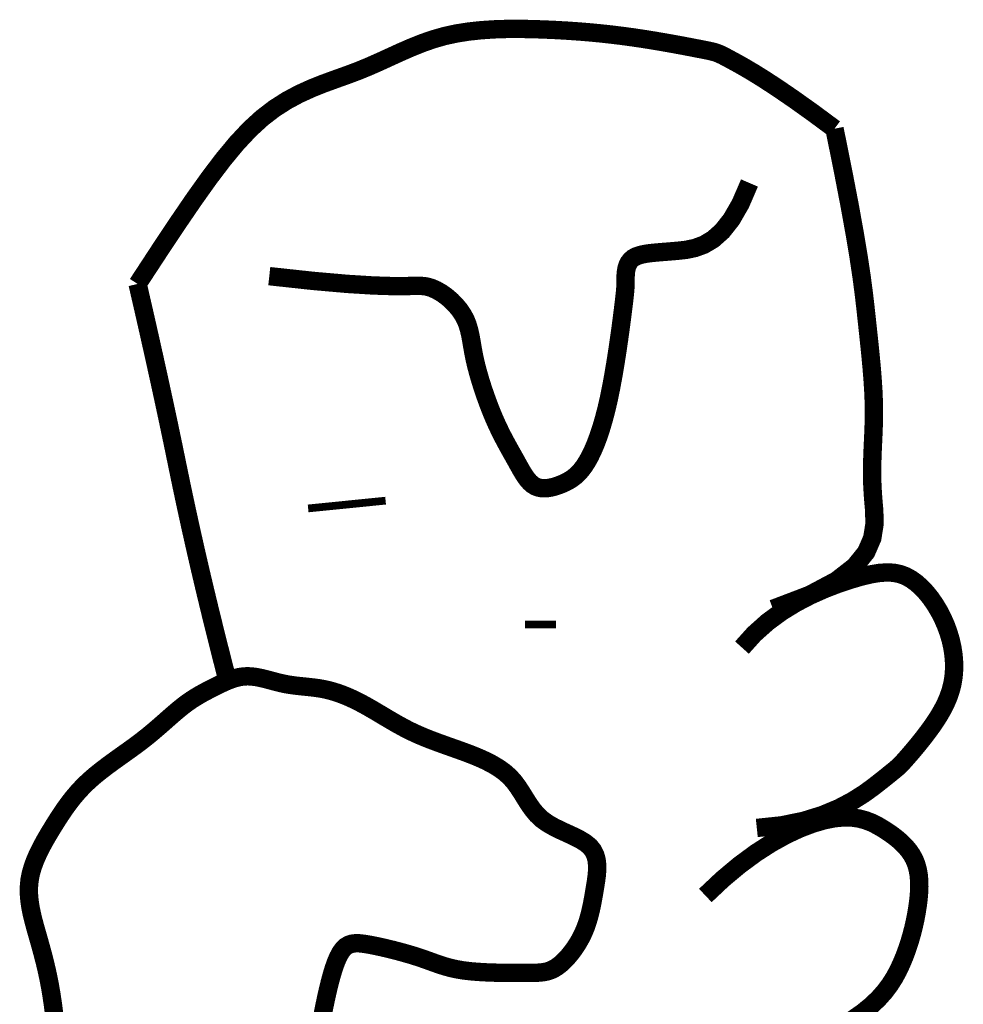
# Model space of a CAD drawing. Header units: feet. Extents: x 12.9 to 21.4, y -2.9 to 8.1.
# Tile 174 of 179: x 20.241 to 20.36, y -1.045 to -0.922. Entities that reach past the tile are written whole.
import ezdxf

# ---------------------------------------------------------------- set-up
doc = ezdxf.new("R2010")
doc.units = ezdxf.units.FT
doc.header["$MEASUREMENT"] = 0
doc.layers.add('FACE', color=160, linetype='CONTINUOUS')

msp = doc.modelspace()

# ---------------------------------------------------------------- linework, layer by layer
at = {"layer": 'FACE', "color": 7}
for points, const_width in [([(20.25618739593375, -0.9549017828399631), (20.25880360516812, -0.9509052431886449), (20.26114955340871, -0.9473742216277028), (20.26326475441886, -0.9442758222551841), (20.26518872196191, -0.941577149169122), (20.26696096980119, -0.9392453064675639), (20.26862101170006, -0.9372473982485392), (20.27020836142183, -0.9355505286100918), (20.27176253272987, -0.9341218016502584), (20.27331537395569, -0.9329279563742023), (20.27486807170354, -0.9319342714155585), (20.27641414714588, -0.9311056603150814), (20.27794712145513, -0.9304070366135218), (20.27946051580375, -0.9298033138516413), (20.28094785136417, -0.9292594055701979), (20.28240264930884, -0.928740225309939), (20.28381843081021, -0.9282106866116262), (20.28519200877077, -0.9276443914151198), (20.28653336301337, -0.9270496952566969), (20.2878557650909, -0.9264436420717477), (20.28917248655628, -0.9258432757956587), (20.29049679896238, -0.9252656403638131), (20.29184197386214, -0.9247277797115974), (20.29322128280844, -0.9242467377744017), (20.29464799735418, -0.9238395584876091), (20.29613096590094, -0.9235188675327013), (20.29766134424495, -0.9232796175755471), (20.29922586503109, -0.9231123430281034), (20.30081126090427, -0.9230075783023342), (20.30240426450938, -0.9229558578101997), (20.30399160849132, -0.9229477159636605), (20.30556002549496, -0.922973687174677), (20.30709624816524, -0.923024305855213), (20.30859011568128, -0.9230917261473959), (20.31004389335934, -0.9231745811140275), (20.31146295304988, -0.9232731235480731), (20.31285266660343, -0.9233876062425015), (20.31421840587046, -0.9235182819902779), (20.31556554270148, -0.923665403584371), (20.31689944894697, -0.9238292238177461), (20.31822549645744, -0.924009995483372), (20.31954479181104, -0.9242068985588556), (20.32084138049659, -0.9244148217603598), (20.32209504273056, -0.9246275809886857), (20.32328555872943, -0.9248389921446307), (20.32439270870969, -0.9250428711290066), (20.32539627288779, -0.9252330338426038), (20.32627603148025, -0.9254032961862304), (20.32701176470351, -0.9255474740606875), (20.32759343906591, -0.9256629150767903), (20.32805176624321, -0.9257610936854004), (20.32842764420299, -0.9258570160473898), (20.32876197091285, -0.9259656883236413), (20.32909564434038, -0.9261021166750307), (20.32946956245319, -0.9262813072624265), (20.32992462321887, -0.9265182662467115), (20.330501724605, -0.9268279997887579), (20.33123989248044, -0.9272288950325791), (20.33217066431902, -0.9277528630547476), (20.3333237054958, -0.9284351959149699), (20.33472868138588, -0.9293111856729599), (20.33641525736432, -0.9304161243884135), (20.33841309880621, -0.9317853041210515), (20.34075187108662, -0.9334540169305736), (20.34346123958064, -0.9354575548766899)], 0.002302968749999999), ([(20.34346123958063, -0.9354575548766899), (20.34451936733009, -0.9406955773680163), (20.34535639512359, -0.9450464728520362), (20.34600390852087, -0.9486329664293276), (20.34649349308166, -0.951577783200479), (20.3468567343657, -0.9540036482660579), (20.34712521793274, -0.9560332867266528), (20.34733052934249, -0.9577894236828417), (20.34750425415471, -0.9593947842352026), (20.34767183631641, -0.9609514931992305), (20.34783415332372, -0.9624792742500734), (20.34798594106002, -0.963977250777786), (20.34812193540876, -0.9654445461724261), (20.34823687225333, -0.9668802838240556), (20.34832548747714, -0.9682835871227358), (20.3483825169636, -0.9696535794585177), (20.3484026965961, -0.9709893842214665), (20.34838408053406, -0.972292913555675), (20.34833799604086, -0.9735772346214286), (20.34827908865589, -0.9748582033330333), (20.34822200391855, -0.9761516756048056), (20.34818138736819, -0.9774735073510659), (20.34817188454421, -0.9788395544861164), (20.348208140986, -0.980265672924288), (20.34830480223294, -0.9817677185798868), (20.34844280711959, -0.983356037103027), (20.34846826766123, -0.9850189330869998), (20.34819358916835, -0.9867392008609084), (20.34743117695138, -0.9884996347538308), (20.34599343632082, -0.9902830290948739), (20.34369277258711, -0.9920721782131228), (20.34034159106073, -0.99384987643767), (20.33575229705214, -0.9955989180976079)], 0.002302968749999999), ([(20.27267734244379, -0.9539226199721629), (20.27818665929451, -0.9545188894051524), (20.28246531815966, -0.9548922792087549), (20.28569238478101, -0.9550919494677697), (20.28804692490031, -0.955167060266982), (20.28970800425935, -0.9551667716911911), (20.29085468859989, -0.9551402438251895), (20.29166604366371, -0.9551366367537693), (20.29232113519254, -0.9552051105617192), (20.29296681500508, -0.9553841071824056), (20.29362107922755, -0.9556691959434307), (20.29426971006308, -0.9560452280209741), (20.29489848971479, -0.9564970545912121), (20.29549320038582, -0.9570095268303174), (20.2960396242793, -0.9575674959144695), (20.29652354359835, -0.9581558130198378), (20.2969307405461, -0.9587593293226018), (20.29725220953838, -0.9593666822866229), (20.29749979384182, -0.9599816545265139), (20.29769054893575, -0.9606118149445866), (20.29784153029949, -0.9612647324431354), (20.29796979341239, -0.9619479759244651), (20.29809239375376, -0.9626691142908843), (20.29822638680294, -0.9634357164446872), (20.29838882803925, -0.9642553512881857), (20.29859298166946, -0.9651318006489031), (20.29883694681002, -0.9660536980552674), (20.29911503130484, -0.9670058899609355), (20.29942154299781, -0.9679732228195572), (20.29975078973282, -0.9689405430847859), (20.30009707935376, -0.969892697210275), (20.30045471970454, -0.9708145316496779), (20.30081801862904, -0.9716908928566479), (20.3011819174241, -0.9725101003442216), (20.30154389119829, -0.973274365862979), (20.30190204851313, -0.9739893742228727), (20.30225449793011, -0.9746608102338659), (20.30259934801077, -0.9752943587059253), (20.30293470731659, -0.975895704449), (20.30325868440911, -0.9764705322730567), (20.30356938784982, -0.9770245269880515), (20.30386618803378, -0.9775611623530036), (20.30415350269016, -0.9780750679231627), (20.30443701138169, -0.9785586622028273), (20.30472239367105, -0.9790043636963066), (20.30501532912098, -0.9794045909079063), (20.30532149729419, -0.979751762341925), (20.30564657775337, -0.9800382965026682), (20.30599625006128, -0.9802566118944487), (20.30637430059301, -0.9804016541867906), (20.30677694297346, -0.9804784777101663), (20.30719849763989, -0.9804946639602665), (20.3076332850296, -0.9804577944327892), (20.30807562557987, -0.9803754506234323), (20.30851983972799, -0.9802552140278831), (20.30896024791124, -0.98010466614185), (20.30939117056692, -0.9799313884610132), (20.30980818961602, -0.9797401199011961), (20.31021193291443, -0.9795242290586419), (20.31060428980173, -0.9792742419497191), (20.3109871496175, -0.9789806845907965), (20.31136240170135, -0.9786340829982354), (20.31173193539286, -0.9782249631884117), (20.31209764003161, -0.9777438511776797), (20.3124614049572, -0.9771812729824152), (20.31282448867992, -0.9765290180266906), (20.31318562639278, -0.975783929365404), (20.3135429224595, -0.9749441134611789), (20.31389448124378, -0.9740076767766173), (20.31423840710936, -0.9729727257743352), (20.31457280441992, -0.9718373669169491), (20.31489577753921, -0.9705997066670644), (20.31520543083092, -0.9692578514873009), (20.31549987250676, -0.9678168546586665), (20.31577722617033, -0.9663095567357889), (20.31603561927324, -0.9647757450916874), (20.31627317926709, -0.9632552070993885), (20.31648803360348, -0.9617877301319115), (20.31667830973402, -0.9604131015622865), (20.31684213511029, -0.9591711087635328), (20.3169776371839, -0.9581015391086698), (20.31708388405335, -0.9572321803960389), (20.31716370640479, -0.9565428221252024), (20.31722087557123, -0.9560012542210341), (20.31725916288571, -0.9555752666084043), (20.31728233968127, -0.955232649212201), (20.31729417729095, -0.9549411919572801), (20.31729844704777, -0.9546686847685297), (20.31729892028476, -0.9543829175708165), (20.31730063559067, -0.954059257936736), (20.31731370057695, -0.9537033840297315), (20.31734949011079, -0.9533285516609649), (20.31741937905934, -0.9529480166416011), (20.31753474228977, -0.9525750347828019), (20.31770695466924, -0.9522228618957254), (20.31794739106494, -0.951904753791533), (20.31826742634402, -0.9516339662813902), (20.31867606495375, -0.9514198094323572), (20.3191728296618, -0.9512558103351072), (20.31975487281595, -0.9511315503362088), (20.32041934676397, -0.9510366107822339), (20.32116340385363, -0.9509605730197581), (20.3219841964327, -0.9508930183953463), (20.32287887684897, -0.950823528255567), (20.32384459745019, -0.9507416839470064), (20.3248766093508, -0.9506250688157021), (20.32596255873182, -0.9504032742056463), (20.32708819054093, -0.9499938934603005), (20.3282392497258, -0.9493145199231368), (20.32940148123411, -0.94828274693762), (20.33056063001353, -0.9468161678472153), (20.33170244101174, -0.9448323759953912), (20.33281265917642, -0.9422489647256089)], 0.002302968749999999), ([(20.26745698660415, -1.00461279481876), (20.26745093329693, -1.004589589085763), (20.26675103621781, -1.001861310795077), (20.26605560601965, -0.9991049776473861), (20.26537309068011, -0.9963475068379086), (20.26471193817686, -0.9936158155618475), (20.26407214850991, -0.9909099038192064), (20.26345372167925, -0.9882297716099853), (20.26285665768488, -0.9855754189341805), (20.26228095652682, -0.9829468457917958), (20.26172661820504, -0.980344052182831), (20.26119364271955, -0.9777670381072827), (20.2606584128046, -0.9751661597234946), (20.26009731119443, -0.9724917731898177), (20.25951033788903, -0.9697438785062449), (20.25889749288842, -0.9669224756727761), (20.25825877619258, -0.964027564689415), (20.25759418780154, -0.9610591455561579), (20.25690372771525, -0.9580172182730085), (20.25618739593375, -0.9549017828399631)], 0.002302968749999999), ([(20.2775436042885, -0.9830207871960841), (20.2872433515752, -0.9820453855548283)], 0.0009694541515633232), ([(20.33187486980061, -1.000451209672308), (20.33341232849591, -0.9987428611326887), (20.33508631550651, -0.9972475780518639), (20.33685135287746, -0.9959511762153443), (20.33866196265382, -0.9948394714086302), (20.34047266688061, -0.9938982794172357), (20.3422379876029, -0.9931134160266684), (20.34391244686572, -0.9924706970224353), (20.34545056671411, -0.9919559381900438), (20.34681792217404, -0.9915571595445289), (20.34802430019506, -0.9912711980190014), (20.34909054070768, -0.9910970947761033), (20.35003748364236, -0.991033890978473), (20.35088596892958, -0.9910806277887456), (20.35165683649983, -0.9912363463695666), (20.3523709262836, -0.9915000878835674), (20.35304907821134, -0.9918708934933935), (20.35370771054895, -0.9923460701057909), (20.35434555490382, -0.9929159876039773), (20.35495692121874, -0.9935692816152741), (20.35553611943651, -0.9942945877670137), (20.35607745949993, -0.9950805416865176), (20.35657525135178, -0.9959157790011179), (20.35702380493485, -0.9967889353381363), (20.35741743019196, -0.9976886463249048), (20.35775106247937, -0.9986045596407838), (20.35802213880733, -0.9995303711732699), (20.35822872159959, -1.000460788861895), (20.35836887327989, -1.001390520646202), (20.35844065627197, -1.002314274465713), (20.35844213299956, -1.003226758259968), (20.35837136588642, -1.004122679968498), (20.35822641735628, -1.004996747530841), (20.35800735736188, -1.005844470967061), (20.35772228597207, -1.006664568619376), (20.35738131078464, -1.007456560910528), (20.35699453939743, -1.008219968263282), (20.35657207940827, -1.00895431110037), (20.35612403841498, -1.009659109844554), (20.35566052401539, -1.010333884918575), (20.35519164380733, -1.010978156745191), (20.35472689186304, -1.011590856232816), (20.35427330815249, -1.012168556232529), (20.35383731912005, -1.01270724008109), (20.35342535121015, -1.01320289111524), (20.35304383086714, -1.013651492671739), (20.35269918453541, -1.014049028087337), (20.35239783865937, -1.014391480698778), (20.35214621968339, -1.014674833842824), (20.35194412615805, -1.014900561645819), (20.3517648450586, -1.01509210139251), (20.35157503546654, -1.015278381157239), (20.35134135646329, -1.015488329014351), (20.35103046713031, -1.015750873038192), (20.35060902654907, -1.016094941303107), (20.35004369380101, -1.016549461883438), (20.34930112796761, -1.017143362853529), (20.34834945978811, -1.017891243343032), (20.34716270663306, -1.018750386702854), (20.34571635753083, -1.019663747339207), (20.34398590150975, -1.020574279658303), (20.34194682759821, -1.021424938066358), (20.33957462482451, -1.02215867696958), (20.33684478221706, -1.022718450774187), (20.33373278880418, -1.023047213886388)], 0.002302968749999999), ([(20.30471246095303, -0.9975561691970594), (20.30859257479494, -0.9975540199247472)], 0.0009694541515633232), ([(20.24573955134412, -1.046423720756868), (20.24557971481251, -1.045175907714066), (20.24540475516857, -1.043988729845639), (20.24521499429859, -1.042873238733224), (20.24501200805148, -1.041824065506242), (20.24479768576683, -1.040831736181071), (20.24457391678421, -1.039886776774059), (20.24434259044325, -1.038979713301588), (20.24410559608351, -1.038101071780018), (20.2438648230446, -1.037241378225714), (20.24362216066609, -1.036391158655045), (20.24338107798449, -1.035542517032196), (20.24315136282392, -1.034693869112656), (20.24294438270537, -1.033845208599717), (20.2427715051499, -1.032996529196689), (20.24264409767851, -1.032147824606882), (20.24257352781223, -1.031299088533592), (20.24257116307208, -1.030450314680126), (20.24264837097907, -1.029601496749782), (20.24281273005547, -1.028752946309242), (20.24305666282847, -1.027906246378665), (20.24336880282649, -1.027063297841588), (20.24373778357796, -1.026226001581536), (20.24415223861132, -1.025396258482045), (20.24460080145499, -1.024575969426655), (20.24507210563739, -1.02376703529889), (20.24555478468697, -1.022971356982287), (20.24604062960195, -1.022190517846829), (20.24653406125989, -1.021424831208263), (20.24704265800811, -1.020674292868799), (20.24757399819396, -1.019938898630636), (20.24813566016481, -1.019218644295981), (20.24873522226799, -1.01851352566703), (20.24938026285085, -1.017823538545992), (20.25007836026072, -1.017148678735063), (20.25083361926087, -1.016488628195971), (20.25163625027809, -1.015841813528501), (20.25247299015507, -1.015206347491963), (20.25333057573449, -1.014580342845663), (20.25419574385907, -1.01396191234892), (20.25505523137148, -1.013349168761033), (20.25589577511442, -1.012740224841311), (20.25670411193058, -1.012133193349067), (20.25746982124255, -1.011527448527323), (20.25819385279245, -1.010927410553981), (20.25887999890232, -1.010338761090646), (20.25953205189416, -1.009767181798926), (20.26015380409, -1.009218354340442), (20.26074904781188, -1.008697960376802), (20.26132157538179, -1.008211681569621), (20.26187517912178, -1.007765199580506), (20.26241333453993, -1.007362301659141), (20.26293824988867, -1.006999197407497), (20.26345181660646, -1.006670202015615), (20.26395592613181, -1.006369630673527), (20.26445246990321, -1.006091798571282), (20.26494333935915, -1.005831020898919), (20.2654304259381, -1.005581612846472), (20.26591562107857, -1.005337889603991), (20.26640081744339, -1.005096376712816), (20.26688791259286, -1.004862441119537), (20.26737880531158, -1.004643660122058), (20.26787539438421, -1.004447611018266), (20.26837957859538, -1.004281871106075), (20.26889325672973, -1.004154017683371), (20.26941832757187, -1.004071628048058), (20.26995668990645, -1.004042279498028), (20.27050960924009, -1.004070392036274), (20.27107581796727, -1.004147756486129), (20.27165341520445, -1.00426300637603), (20.27224050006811, -1.0044047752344), (20.27283517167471, -1.004561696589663), (20.27343552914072, -1.004722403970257), (20.27403967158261, -1.0048755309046), (20.27464569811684, -1.005009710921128), (20.27525202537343, -1.005116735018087), (20.27585834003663, -1.005201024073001), (20.27646464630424, -1.005270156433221), (20.27707094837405, -1.005331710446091), (20.27767725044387, -1.005393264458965), (20.27828355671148, -1.005462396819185), (20.27888987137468, -1.0055466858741), (20.27949619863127, -1.005653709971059), (20.28010285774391, -1.005789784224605), (20.28071142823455, -1.005956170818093), (20.28132380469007, -1.006152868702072), (20.28194188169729, -1.006379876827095), (20.28256755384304, -1.006637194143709), (20.28320271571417, -1.006924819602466), (20.28384926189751, -1.007242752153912), (20.2845090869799, -1.007590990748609), (20.28518345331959, -1.007968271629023), (20.28587109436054, -1.008368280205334), (20.28657011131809, -1.008783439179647), (20.28727860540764, -1.009206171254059), (20.28799467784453, -1.00962889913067), (20.28871642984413, -1.010044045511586), (20.28944196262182, -1.010444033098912), (20.29016937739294, -1.010821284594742), (20.29089772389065, -1.011170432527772), (20.2916298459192, -1.011494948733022), (20.2923695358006, -1.011800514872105), (20.29312058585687, -1.012092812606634), (20.29388678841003, -1.01237752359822), (20.29467193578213, -1.012660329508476), (20.29547982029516, -1.012946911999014), (20.29631423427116, -1.013242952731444), (20.2971758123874, -1.013554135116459), (20.29805255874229, -1.01388614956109), (20.29892931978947, -1.014244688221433), (20.2997909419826, -1.014635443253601), (20.30062227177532, -1.015064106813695), (20.3014081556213, -1.015536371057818), (20.30213343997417, -1.016057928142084), (20.30278297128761, -1.016634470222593), (20.30334822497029, -1.017267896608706), (20.303847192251, -1.017944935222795), (20.30430449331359, -1.018648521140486), (20.30474474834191, -1.019361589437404), (20.30519257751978, -1.020067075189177), (20.30567260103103, -1.020747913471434), (20.30620943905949, -1.021387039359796), (20.30682771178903, -1.021967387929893), (20.3075425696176, -1.022477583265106), (20.30833128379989, -1.022929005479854), (20.30916165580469, -1.023338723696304), (20.31000148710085, -1.02372380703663), (20.31081857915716, -1.024101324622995), (20.31158073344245, -1.024488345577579), (20.31225575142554, -1.02490193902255), (20.31281143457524, -1.025359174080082), (20.31322410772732, -1.025873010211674), (20.31350418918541, -1.026439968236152), (20.31367062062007, -1.027052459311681), (20.31374234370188, -1.027702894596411), (20.3137383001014, -1.028383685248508), (20.31367743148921, -1.029087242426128), (20.31357867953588, -1.029805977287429), (20.31346098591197, -1.030532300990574), (20.31333918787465, -1.031259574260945), (20.31321170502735, -1.031984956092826), (20.31307285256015, -1.032706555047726), (20.31291694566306, -1.033422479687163), (20.31273829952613, -1.034130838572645), (20.3125312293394, -1.034829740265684), (20.31229005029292, -1.035517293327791), (20.3120090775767, -1.036191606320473), (20.31168483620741, -1.036849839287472), (20.31132269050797, -1.037485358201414), (20.31093021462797, -1.038090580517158), (20.31051498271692, -1.038657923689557), (20.3100845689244, -1.039179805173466), (20.30964654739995, -1.039648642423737), (20.30920849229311, -1.040056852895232), (20.30877797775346, -1.040396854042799), (20.30835879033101, -1.040663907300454), (20.30793956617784, -1.040864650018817), (20.3075051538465, -1.041008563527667), (20.30704040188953, -1.041105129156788), (20.30653015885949, -1.041163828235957), (20.30595927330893, -1.04119414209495), (20.3053125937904, -1.04120555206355), (20.30457496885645, -1.041207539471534), (20.30373787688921, -1.041207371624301), (20.30281931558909, -1.04120345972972), (20.30184391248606, -1.041192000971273), (20.30083629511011, -1.041169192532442), (20.29982109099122, -1.041131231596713), (20.29882292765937, -1.04107431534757), (20.29786643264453, -1.040994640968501), (20.29697623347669, -1.040888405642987), (20.2961696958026, -1.040753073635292), (20.29543513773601, -1.040591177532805), (20.29475361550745, -1.040406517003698), (20.29410618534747, -1.040202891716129), (20.2934739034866, -1.039984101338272), (20.29283782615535, -1.039753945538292), (20.29217900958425, -1.039516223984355), (20.29147851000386, -1.039274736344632), (20.29072338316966, -1.039033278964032), (20.28992468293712, -1.038795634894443), (20.28909946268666, -1.038565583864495), (20.28826477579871, -1.038346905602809), (20.28743767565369, -1.038143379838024), (20.28663521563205, -1.037958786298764), (20.28587444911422, -1.037796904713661), (20.28517242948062, -1.037661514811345), (20.28454210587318, -1.037557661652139), (20.28398001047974, -1.037495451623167), (20.28347857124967, -1.037486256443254), (20.28303021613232, -1.037541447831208), (20.28262737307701, -1.037672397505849), (20.28226247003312, -1.037890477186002), (20.28192793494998, -1.038207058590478), (20.28161619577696, -1.038633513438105), (20.28132078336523, -1.039177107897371), (20.2810396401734, -1.039828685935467), (20.28077181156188, -1.040574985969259), (20.28051634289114, -1.041402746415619), (20.28027227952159, -1.042298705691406), (20.28003866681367, -1.043249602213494), (20.27981455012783, -1.044242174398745), (20.27959897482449, -1.045263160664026), (20.27938814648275, -1.046303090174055)], 0.002302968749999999), ([(20.32728915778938, -1.031505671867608), (20.32945558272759, -1.029462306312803), (20.33156497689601, -1.027697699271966), (20.3336024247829, -1.026196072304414), (20.33555301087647, -1.024941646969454), (20.33740181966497, -1.023918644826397), (20.33913393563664, -1.023111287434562), (20.34073444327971, -1.02250379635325), (20.34218842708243, -1.022080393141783), (20.34348636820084, -1.021824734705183), (20.34464033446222, -1.021718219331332), (20.34566779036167, -1.021741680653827), (20.3465862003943, -1.021875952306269), (20.34741302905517, -1.022101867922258), (20.34816574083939, -1.022400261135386), (20.34886180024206, -1.022751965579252), (20.34951867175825, -1.023137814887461), (20.35014991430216, -1.023542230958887), (20.3507534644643, -1.023963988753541), (20.35132335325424, -1.024405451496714), (20.35185361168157, -1.024868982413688), (20.35233827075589, -1.02535694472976), (20.35277136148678, -1.025871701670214), (20.35314691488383, -1.026415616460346), (20.35345896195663, -1.026991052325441), (20.35370334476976, -1.02759990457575), (20.3538831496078, -1.028242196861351), (20.35400327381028, -1.028917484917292), (20.35406861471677, -1.029625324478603), (20.35408406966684, -1.030365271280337), (20.35405453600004, -1.031136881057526), (20.3539849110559, -1.031939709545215), (20.35388009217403, -1.032773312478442), (20.35374396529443, -1.033636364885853), (20.35357637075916, -1.03452401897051), (20.35337613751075, -1.035430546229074), (20.35314209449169, -1.036350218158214), (20.35287307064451, -1.037277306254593), (20.35256789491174, -1.038206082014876), (20.3522253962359, -1.03913081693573), (20.35184440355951, -1.040045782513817), (20.35142079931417, -1.04094661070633), (20.35093867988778, -1.041834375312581), (20.35037919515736, -1.04271151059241), (20.34972349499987, -1.043580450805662), (20.34895272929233, -1.044443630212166), (20.34804804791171, -1.045303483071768), (20.34699060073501, -1.046162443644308), (20.34576153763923, -1.047022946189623)], 0.002302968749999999)]:
    msp.add_lwpolyline(points, dxfattribs=dict(at, const_width=const_width))

doc.saveas('drawing.dxf')
